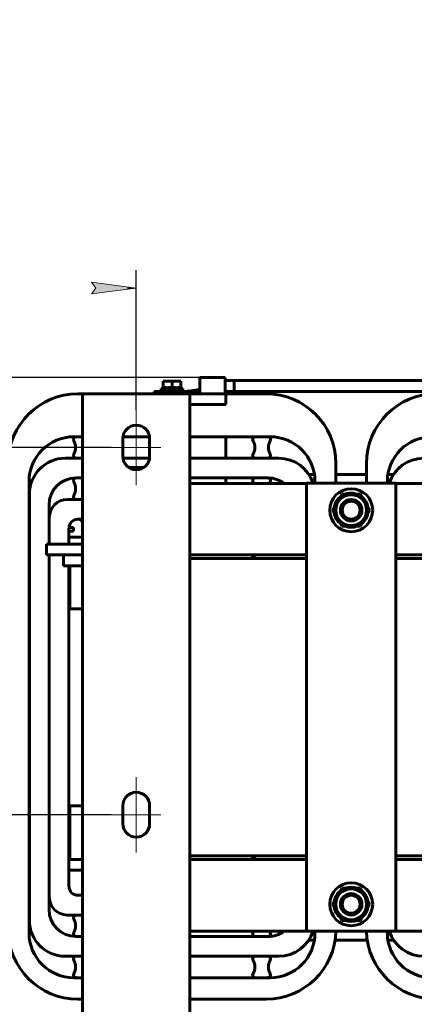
# Model space of a CAD drawing. Header units: millimetres. Extents: x 0 to 297, y 0 to 420.
# Tile 13 of 19: x 99 to 143, y 310 to 420. Entities that reach past the tile are written whole.
import ezdxf

# ---------------------------------------------------------------- set-up
doc = ezdxf.new("R2010")
doc.units = ezdxf.units.MM
for name, pattern in [('K5LT_AXLED', [19.5, 15, -1.5, 1.5, -1.5]), ('K5LT_BASIC', [0]), ('K5LT_THIN', [0])]:
    doc.linetypes.add(name, pattern=pattern)
doc.layers.add('Системный слой', color=7, linetype='Continuous')
doc.styles.add('KDIMTEXTSTYLE', font='GOST_AU.SHX', dxfattribs={"width": 0.96, "oblique": 15, "height": 5})
doc.dimstyles.new('KDIMSTYLE (0.20)', dxfattribs={"dimtxt": 5, "dimasz": 1, "dimexe": 2, "dimexo": 0, "dimgap": 1, "dimtad": 1, "dimlfac": 5, "dimtxsty": 'KDIMTEXTSTYLE', "dimsah": 1, "dimcen": 0, "dimdle": 1, "dimadec": 0, "dimazin": 0, "dimtfac": 0.667, "dimtmove": 0, "dimatfit": 3, "dimfxl": 1, "dimtvp": 1, "dimtolj": 1, "dimtzin": 0, "dimarcsym": 0})

# ---------------------------------------------------------------- blocks, each defined once
blk = doc.blocks.new('U156')
at = {"layer": 'Системный слой', "color": 150, "linetype": 'K5LT_BASIC', "lineweight": 60, "true_color": 0x0080ff}
for p, q in [((122.01, 371.03), (122.01, 373.43)), ((122.01, 368.23), (122.01, 368.83))]:
    blk.add_line(p, q, dxfattribs=at)
blk = doc.blocks.new('U168')
at = {"layer": 'Системный слой', "color": 150, "linetype": 'K5LT_BASIC', "lineweight": 60, "true_color": 0x0080ff}
for start, end in [(130.46, 169.54), (70.46, 109.54), (10.46, 49.54), (190.46, 229.54), (310.46, 349.54), (250.46, 289.54)]:
    blk.add_arc((136.01, 321.23), 1.91, start, end, dxfattribs=at)
blk = doc.blocks.new('U172')
at = {"layer": 'Системный слой', "color": 150, "linetype": 'K5LT_BASIC', "lineweight": 60, "true_color": 0x0080ff}
for p, q in [((118.01, 359.83), (131.01, 359.83)), ((141.01, 359.83), (171.01, 359.83)), ((181.01, 359.83), (194.01, 359.83))]:
    blk.add_line(p, q, dxfattribs=at)
blk = doc.blocks.new('U173')
at = {"layer": 'Системный слой', "color": 150, "linetype": 'K5LT_BASIC', "lineweight": 60, "true_color": 0x0080ff}
for p, q in [((118.01, 326.63), (131.01, 326.63)), ((141.01, 326.63), (171.01, 326.63)), ((181.01, 326.63), (194.01, 326.63))]:
    blk.add_line(p, q, dxfattribs=at)
blk = doc.blocks.new('U174')
at = {"layer": 'Системный слой', "color": 150, "linetype": 'K5LT_BASIC', "lineweight": 60, "true_color": 0x0080ff}
for p, q in [((131.01, 326.63), (118.01, 326.63)), ((171.01, 326.63), (141.01, 326.63)), ((194.01, 326.63), (181.01, 326.63))]:
    blk.add_line(p, q, dxfattribs=at)
blk = doc.blocks.new('U175')
at = {"layer": 'Системный слой', "color": 150, "linetype": 'K5LT_BASIC', "lineweight": 60, "true_color": 0x0080ff}
for p, q in [((131.01, 359.83), (118.01, 359.83)), ((171.01, 359.83), (141.01, 359.83)), ((194.01, 359.83), (181.01, 359.83))]:
    blk.add_line(p, q, dxfattribs=at)
blk = doc.blocks.new('U176')
at = {"layer": 'Системный слой', "color": 150, "linetype": 'K5LT_BASIC', "lineweight": 60, "true_color": 0x0080ff}
for p, q in [((125.21, 326.23), (131.01, 326.23)), ((141.01, 326.23), (146.81, 326.23))]:
    blk.add_line(p, q, dxfattribs=at)
blk = doc.blocks.new('U177')
at = {"layer": 'Системный слой', "color": 150, "linetype": 'K5LT_BASIC', "lineweight": 60, "true_color": 0x0080ff}
for p, q in [((125.21, 326.63), (131.01, 326.63)), ((141.01, 326.63), (146.81, 326.63))]:
    blk.add_line(p, q, dxfattribs=at)
blk = doc.blocks.new('U182')
at = {"layer": 'Системный слой', "color": 150, "linetype": 'K5LT_BASIC', "lineweight": 60, "true_color": 0x0080ff}
for p, q in [((122.95, 379.7), (122.95, 379.1)), ((122.95, 379.1), (122.95, 378.5))]:
    blk.add_line(p, q, dxfattribs=at)
blk = doc.blocks.new('U185')
at = {"layer": 'Системный слой', "color": 150, "linetype": 'K5LT_BASIC', "lineweight": 60, "true_color": 0x0080ff}
for start, end in [(130.46, 169.54), (90, 109.54), (70.46, 79.1982), (10.46, 49.54), (190.46, 229.54), (310.46, 349.54), (250.46, 289.54)]:
    blk.add_arc((136.01, 365.23), 1.91, start, end, dxfattribs=at)
blk = doc.blocks.new('U186')
at = {"layer": 'Системный слой', "color": 150, "linetype": 'K5LT_BASIC', "lineweight": 60, "true_color": 0x0080ff}
for p, q in [((140.05, 368.23), (140.05, 368.43)), ((140.05, 318.03), (140.05, 318.23))]:
    blk.add_line(p, q, dxfattribs=at)
blk = doc.blocks.new('U189')
at = {"layer": 'Системный слой', "color": 150, "linetype": 'K5LT_BASIC', "lineweight": 60, "true_color": 0x0080ff}
for p, q in [((125.21, 360.23), (125.01, 360.23)), ((147.01, 360.23), (146.81, 360.23)), ((165.21, 360.23), (165.01, 360.23)), ((187.01, 360.23), (186.81, 360.23))]:
    blk.add_line(p, q, dxfattribs=at)
blk = doc.blocks.new('U190')
at = {"layer": 'Системный слой', "color": 150, "linetype": 'K5LT_BASIC', "lineweight": 60, "true_color": 0x0080ff}
for p, q in [((118.01, 368.23), (131.01, 368.23)), ((141.01, 368.23), (171.01, 368.23)), ((181.01, 368.23), (194.01, 368.23))]:
    blk.add_line(p, q, dxfattribs=at)
blk = doc.blocks.new('U191')
at = {"layer": 'Системный слой', "color": 150, "linetype": 'K5LT_BASIC', "lineweight": 60, "true_color": 0x0080ff}
for p, q in [((131.01, 318.23), (118.01, 318.23)), ((171.01, 318.23), (141.01, 318.23)), ((194.01, 318.23), (181.01, 318.23))]:
    blk.add_line(p, q, dxfattribs=at)
blk = doc.blocks.new('U192')
at = {"layer": 'Системный слой', "color": 150, "linetype": 'K5LT_BASIC', "lineweight": 60, "true_color": 0x0080ff}
for p, q in [((125.01, 326.23), (125.21, 326.23)), ((146.81, 326.23), (147.01, 326.23)), ((165.01, 326.23), (165.21, 326.23)), ((186.81, 326.23), (187.01, 326.23))]:
    blk.add_line(p, q, dxfattribs=at)
blk = doc.blocks.new('U193')
at = {"layer": 'Системный слой', "color": 150, "linetype": 'K5LT_BASIC', "lineweight": 60, "true_color": 0x0080ff}
for p, q in [((104.51, 361.43), (104.51, 363.23)), ((104.51, 323.23), (104.51, 359.03))]:
    blk.add_line(p, q, dxfattribs=at)
blk = doc.blocks.new('U194')
at = {"layer": 'Системный слой', "color": 150, "linetype": 'K5LT_BASIC', "lineweight": 60, "true_color": 0x0080ff}
for p, q in [((102.31, 361.43), (102.31, 364.43)), ((102.31, 322.03), (102.31, 360.23))]:
    blk.add_line(p, q, dxfattribs=at)
blk = doc.blocks.new('U195')
at = {"layer": 'Системный слой', "color": 150, "linetype": 'K5LT_BASIC', "lineweight": 60, "true_color": 0x0080ff}
for p, q in [((105.05, 373.43), (106.01, 373.43)), ((110.53, 373.43), (113.5, 373.43)), ((118.01, 373.43), (126.97, 373.43))]:
    blk.add_line(p, q, dxfattribs=at)
blk = doc.blocks.new('U196')
at = {"layer": 'Системный слой', "color": 150, "linetype": 'K5LT_BASIC', "lineweight": 60, "true_color": 0x0080ff}
for p, q in [((105.51, 378.23), (106.01, 378.23)), ((122.01, 378.23), (126.51, 378.23))]:
    blk.add_line(p, q, dxfattribs=at)
blk = doc.blocks.new('U197')
at = {"layer": 'Системный слой', "color": 150, "linetype": 'K5LT_BASIC', "lineweight": 60, "true_color": 0x0080ff}
for p, q in [((106.01, 313.03), (105.05, 313.03)), ((126.97, 313.03), (118.01, 313.03))]:
    blk.add_line(p, q, dxfattribs=at)
blk = doc.blocks.new('U198')
at = {"layer": 'Системный слой', "color": 150, "linetype": 'K5LT_BASIC', "lineweight": 60, "true_color": 0x0080ff}
for p, q in [((131.97, 368.43), (131.97, 368.23)), ((131.97, 318.23), (131.97, 318.03))]:
    blk.add_line(p, q, dxfattribs=at)
blk = doc.blocks.new('U199')
at = {"layer": 'Системный слой', "color": 150, "linetype": 'K5LT_BASIC', "lineweight": 60, "true_color": 0x0080ff}
for p, q in [((106.01, 310.63), (105.51, 310.63)), ((126.51, 310.63), (118.01, 310.63))]:
    blk.add_line(p, q, dxfattribs=at)
blk = doc.blocks.new('U200')
at = {"layer": 'Системный слой', "color": 150, "linetype": 'K5LT_BASIC', "lineweight": 60, "true_color": 0x0080ff}
for p, q in [((102.28, 361.43), (102.28, 365.83)), ((102.28, 320.63), (102.28, 360.23))]:
    blk.add_line(p, q, dxfattribs=at)
blk = doc.blocks.new('U201')
at = {"layer": 'Системный слой', "color": 150, "linetype": 'K5LT_BASIC', "lineweight": 60, "true_color": 0x0080ff}
for p, q in [((105.28, 368.83), (106.01, 368.83)), ((118.01, 368.83), (126.74, 368.83))]:
    blk.add_line(p, q, dxfattribs=at)
blk = doc.blocks.new('U202')
at = {"layer": 'Системный слой', "color": 150, "linetype": 'K5LT_BASIC', "lineweight": 60, "true_color": 0x0080ff}
for p, q in [((106.01, 317.63), (105.28, 317.63)), ((126.74, 317.63), (118.01, 317.63))]:
    blk.add_line(p, q, dxfattribs=at)
blk = doc.blocks.new('U203')
at = {"layer": 'Системный слой', "color": 150, "linetype": 'K5LT_BASIC', "lineweight": 60, "true_color": 0x0080ff}
for p, q in [((106.01, 315.43), (104.08, 315.43)), ((127.94, 315.43), (118.01, 315.43))]:
    blk.add_line(p, q, dxfattribs=at)
blk = doc.blocks.new('U204')
at = {"layer": 'Системный слой', "color": 150, "linetype": 'K5LT_BASIC', "lineweight": 60, "true_color": 0x0080ff}
for p, q in [((104.08, 371.03), (106.01, 371.03)), ((110.53, 371.03), (113.5, 371.03)), ((118.01, 371.03), (127.94, 371.03))]:
    blk.add_line(p, q, dxfattribs=at)
blk = doc.blocks.new('U222')
at = {"layer": 'Системный слой', "color": 150, "linetype": 'K5LT_BASIC', "lineweight": 60, "true_color": 0x0080ff}
for p, q in [((102.31, 362.23), (102.28, 362.23)), ((104.91, 362.23), (104.51, 362.23))]:
    blk.add_line(p, q, dxfattribs=at)
blk = doc.blocks.new('U223')
at = {"layer": 'Системный слой', "color": 150, "linetype": 'K5LT_BASIC', "lineweight": 60, "true_color": 0x0080ff}
for p, q in [((125.21, 359.83), (131.01, 359.83)), ((141.01, 359.83), (146.81, 359.83))]:
    blk.add_line(p, q, dxfattribs=at)
blk = doc.blocks.new('U224')
at = {"layer": 'Системный слой', "color": 150, "linetype": 'K5LT_BASIC', "lineweight": 60, "true_color": 0x0080ff}
for p, q in [((125.21, 360.23), (131.01, 360.23)), ((141.01, 360.23), (146.81, 360.23))]:
    blk.add_line(p, q, dxfattribs=at)
blk = doc.blocks.new('U229')
at = {"layer": 'Системный слой', "color": 150, "linetype": 'K5LT_BASIC', "lineweight": 60, "true_color": 0x0080ff}
for p, q in [((102.28, 326.23), (102.31, 326.23)), ((104.51, 326.23), (104.61, 326.23)), ((207.41, 326.23), (207.51, 326.23)), ((209.71, 326.23), (209.74, 326.23))]:
    blk.add_line(p, q, dxfattribs=at)
blk = doc.blocks.new('U230')
at = {"layer": 'Системный слой', "color": 150, "linetype": 'K5LT_BASIC', "lineweight": 60, "true_color": 0x0080ff}
for p, q in [((102.28, 325.03), (102.31, 325.03)), ((104.51, 325.03), (106.01, 325.03)), ((206.01, 325.03), (207.51, 325.03)), ((209.71, 325.03), (209.74, 325.03))]:
    blk.add_line(p, q, dxfattribs=at)
blk = doc.blocks.new('U231')
at = {"layer": 'Системный слой', "color": 150, "linetype": 'K5LT_BASIC', "lineweight": 60, "true_color": 0x0080ff}
for p, q in [((122.95, 378.5), (154.81, 378.5)), ((157.21, 378.5), (157.62, 378.5)), ((221.7, 378.5), (221.78, 378.5)), ((221.78, 378.5), (221.78, 378.5)), ((221.78, 378.5), (221.79, 378.49)), ((221.79, 378.49), (221.8, 378.49)), ((221.8, 378.49), (221.82, 378.49)), ((221.82, 378.49), (221.86, 378.49)), ((221.86, 378.49), (221.93, 378.48)), ((221.93, 378.48), (221.94, 378.48)), ((221.94, 378.48), (221.94, 378.48)), ((221.94, 378.48), (221.96, 378.48)), ((221.96, 378.48), (221.98, 378.47)), ((221.98, 378.47), (222.03, 378.46)), ((222.03, 378.46), (222.1, 378.45)), ((222.1, 378.45), (222.11, 378.45)), ((222.11, 378.45), (222.12, 378.44)), ((222.12, 378.44), (222.14, 378.44)), ((222.14, 378.44), (222.18, 378.43)), ((222.18, 378.43), (222.26, 378.4)), ((222.26, 378.4), (222.29, 378.38)), ((222.29, 378.38), (222.3, 378.38)), ((222.3, 378.38), (222.31, 378.38)), ((222.31, 378.38), (222.33, 378.37)), ((222.33, 378.37), (222.36, 378.36)), ((222.36, 378.36), (222.37, 378.35)), ((222.37, 378.35), (222.38, 378.35)), ((222.38, 378.35), (222.4, 378.34)), ((222.4, 378.34), (222.43, 378.32)), ((222.43, 378.32), (222.51, 378.29)), ((222.51, 378.29), (222.54, 378.27)), ((222.54, 378.27), (222.55, 378.27)), ((222.55, 378.27), (222.56, 378.26)), ((222.56, 378.26), (222.58, 378.25)), ((222.58, 378.25), (222.62, 378.22)), ((222.62, 378.22), (222.7, 378.17)), ((222.7, 378.17), (222.73, 378.15)), ((222.73, 378.15), (222.73, 378.15)), ((222.73, 378.15), (222.74, 378.14)), ((222.74, 378.14), (222.76, 378.12)), ((222.76, 378.12), (222.8, 378.09)), ((222.8, 378.09), (222.88, 378.03)), ((222.88, 378.03), (222.91, 378)), ((222.91, 378), (222.91, 377.99)), ((222.91, 377.99), (222.92, 377.99)), ((222.92, 377.99), (222.94, 377.97)), ((222.94, 377.97), (222.97, 377.93)), ((222.97, 377.93), (223.04, 377.86)), ((223.04, 377.86), (223.06, 377.83)), ((223.06, 377.83), (223.07, 377.82)), ((223.07, 377.82), (223.08, 377.81)), ((223.08, 377.81), (223.09, 377.79)), ((223.09, 377.79), (223.12, 377.75)), ((223.12, 377.75), (223.18, 377.67)), ((223.18, 377.67), (223.2, 377.64)), ((223.2, 377.64), (223.2, 377.63)), ((223.2, 377.63), (223.21, 377.62)), ((223.21, 377.62), (223.22, 377.6)), ((223.22, 377.6), (223.25, 377.55)), ((223.25, 377.55), (223.29, 377.47)), ((223.29, 377.47), (223.31, 377.43)), ((223.31, 377.43), (223.31, 377.42)), ((223.31, 377.42), (223.32, 377.41)), ((223.32, 377.41), (223.33, 377.39)), ((223.33, 377.39), (223.35, 377.34)), ((223.35, 377.34), (223.38, 377.25)), ((223.38, 377.25), (223.39, 377.22)), ((223.39, 377.22), (223.39, 377.21)), ((223.39, 377.21), (223.39, 377.2)), ((223.39, 377.2), (223.4, 377.18)), ((223.4, 377.18), (223.41, 377.13)), ((223.41, 377.13), (223.43, 377.04)), ((223.43, 377.04), (223.44, 377.03)), ((223.44, 377.03), (223.44, 377.02)), ((223.44, 377.02), (223.44, 377)), ((223.44, 377), (223.45, 376.95)), ((223.45, 376.95), (223.46, 376.86)), ((223.46, 376.86), (223.46, 376.85)), ((223.46, 376.85), (223.46, 376.85)), ((223.46, 376.85), (223.46, 376.83)), ((223.46, 376.83), (223.46, 376.8)), ((223.46, 376.8), (223.46, 376.74)), ((223.46, 376.74), (223.46, 376.7)), ((223.46, 376.7), (223.46, 376.69)), ((223.46, 376.69), (223.46, 376.68)), ((223.46, 376.68), (223.46, 376.66)), ((223.46, 376.66), (223.46, 376.61)), ((223.46, 376.61), (223.46, 376.57)), ((223.46, 376.57), (223.46, 376.56)), ((223.46, 376.56), (223.46, 376.56)), ((223.46, 376.56), (223.46, 376.55)), ((223.46, 376.55), (223.46, 376.53)), ((223.46, 376.53), (223.46, 376.48)), ((223.46, 376.48), (223.46, 376.42)), ((223.46, 376.42), (223.46, 376.41)), ((223.46, 376.41), (223.46, 376.4)), ((223.46, 376.4), (223.46, 376.38)), ((223.46, 376.38), (223.46, 376.33)), ((223.46, 376.33), (223.46, 376.3)), ((223.46, 376.3), (223.46, 376.29)), ((223.46, 376.29), (223.46, 376.28)), ((223.46, 376.28), (223.46, 376.26)), ((223.46, 376.26), (223.46, 376.23)), ((223.46, 376.23), (223.46, 376.21)), ((223.46, 376.21), (223.46, 376.2)), ((223.46, 376.2), (223.46, 376.2)), ((223.46, 376.2), (223.46, 376.19)), ((223.46, 376.19), (223.46, 376.18)), ((223.46, 376.18), (223.46, 376.17)), ((223.46, 376.17), (223.46, 376.15)), ((223.46, 376.15), (223.46, 376.14)), ((223.46, 376.14), (223.46, 376.13)), ((223.46, 376.13), (223.46, 376.12)), ((223.46, 376.12), (223.46, 376.1)), ((223.46, 376.1), (223.46, 376.09)), ((223.46, 376.09), (223.46, 376.08)), ((223.46, 376.08), (223.46, 376.07)), ((223.46, 376.07), (223.46, 376.06)), ((223.46, 376.06), (223.46, 376.05)), ((223.46, 376.05), (223.46, 376.04)), ((223.46, 376.04), (223.46, 376.03)), ((223.46, 376.03), (223.46, 376.02)), ((223.46, 376.02), (223.46, 376.02)), ((223.46, 376.02), (223.46, 376)), ((223.46, 376), (223.46, 375.99)), ((223.46, 375.99), (223.46, 375.98)), ((223.46, 375.98), (223.46, 375.97)), ((223.46, 375.97), (223.46, 375.96)), ((223.46, 375.96), (223.46, 375.92)), ((223.46, 375.92), (223.46, 375.91)), ((223.46, 375.91), (223.46, 375.9)), ((223.46, 375.9), (223.46, 375.89)), ((223.46, 375.89), (223.46, 375.87)), ((223.46, 375.87), (223.46, 375.86)), ((223.46, 375.86), (223.46, 375.86)), ((223.46, 375.86), (223.46, 375.85)), ((223.46, 375.85), (223.46, 375.83)), ((223.46, 375.83), (223.46, 375.79)), ((223.46, 375.79), (223.46, 375.77)), ((223.46, 375.77), (223.46, 375.76)), ((223.46, 375.76), (223.46, 375.75)), ((223.46, 375.75), (223.46, 375.74)), ((223.46, 375.74), (223.46, 375.73)), ((223.46, 375.73), (223.46, 375.73)), ((223.46, 375.73), (223.46, 375.72)), ((223.46, 375.72), (223.46, 375.71)), ((223.46, 375.71), (223.46, 375.7)), ((223.46, 375.7), (223.46, 375.68)), ((223.46, 375.68), (223.46, 375.64)), ((223.46, 375.64), (223.46, 375.59)), ((223.46, 375.59), (223.46, 375.57)), ((223.46, 375.57), (223.46, 375.51)), ((223.46, 375.51), (223.46, 375.46)), ((223.46, 375.46), (223.46, 375.44)), ((223.46, 375.44), (223.46, 375.44)), ((223.46, 375.44), (223.46, 375.43)), ((223.46, 375.43), (223.46, 375.42)), ((223.46, 375.42), (223.46, 375.41)), ((223.46, 375.41), (223.46, 375.4)), ((223.46, 375.4), (223.46, 375.39)), ((223.46, 375.39), (223.46, 375.39)), ((223.46, 375.39), (223.46, 375.38)), ((223.46, 375.38), (223.46, 375.36)), ((223.46, 375.36), (223.46, 375.35)), ((223.46, 375.35), (223.46, 375.34)), ((223.46, 375.34), (223.46, 375.33)), ((223.46, 375.33), (223.46, 375.31)), ((223.46, 375.31), (223.46, 375.27)), ((223.46, 375.27), (223.46, 375.25)), ((223.46, 375.25), (223.46, 375.24)), ((223.46, 375.24), (223.46, 375.23)), ((223.46, 375.23), (223.46, 375.21)), ((223.46, 375.21), (223.46, 375.17)), ((223.46, 375.17), (223.46, 375.13)), ((223.46, 375.13), (223.46, 375.11)), ((223.46, 375.11), (223.46, 375.08)), ((223.46, 375.08), (223.46, 374.99)), ((223.46, 374.99), (223.46, 374.82)), ((223.46, 374.82), (223.46, 374.48)), ((223.46, 374.48), (223.46, 373.8)), ((223.46, 373.8), (223.46, 372.45)), ((223.46, 372.45), (223.46, 369.74)), ((223.46, 369.74), (223.46, 364.32)), ((223.46, 364.32), (223.46, 353.48)), ((223.46, 353.48), (223.46, 331.81)), ((223.46, 331.81), (223.46, 306.49)), ((223.46, 306.49), (223.46, 303.63))]:
    blk.add_line(p, q, dxfattribs=at)
blk = doc.blocks.new('U232')
at = {"layer": 'Системный слой', "color": 150, "linetype": 'K5LT_BASIC', "lineweight": 60, "true_color": 0x0080ff}
for p, q in [((122.95, 379.7), (159.12, 379.7)), ((224.06, 378.5), (224.13, 378.41)), ((224.13, 378.41), (224.19, 378.32)), ((224.19, 378.32), (224.19, 378.31)), ((224.19, 378.31), (224.2, 378.3)), ((224.2, 378.3), (224.22, 378.27)), ((224.22, 378.27), (224.25, 378.22)), ((224.25, 378.22), (224.31, 378.12)), ((224.31, 378.12), (224.38, 377.97)), ((224.38, 377.97), (224.38, 377.96)), ((224.38, 377.96), (224.39, 377.95)), ((224.39, 377.95), (224.4, 377.92)), ((224.4, 377.92), (224.43, 377.86)), ((224.43, 377.86), (224.48, 377.74)), ((224.48, 377.74), (224.51, 377.65)), ((224.51, 377.65), (224.51, 377.64)), ((224.51, 377.64), (224.51, 377.63)), ((224.51, 377.63), (224.52, 377.6)), ((224.52, 377.6), (224.54, 377.54)), ((224.54, 377.54), (224.57, 377.42)), ((224.57, 377.42), (224.6, 377.3)), ((224.6, 377.3), (224.6, 377.29)), ((224.6, 377.29), (224.6, 377.27)), ((224.6, 377.27), (224.61, 377.24)), ((224.61, 377.24), (224.62, 377.17)), ((224.62, 377.17), (224.64, 377.04)), ((224.64, 377.04), (224.66, 376.88)), ((224.66, 376.88), (224.66, 376.87)), ((224.66, 376.87), (224.66, 376.86)), ((224.66, 376.86), (224.66, 376.82)), ((224.66, 376.82), (224.66, 376.76)), ((224.66, 376.76), (224.66, 376.68)), ((224.66, 376.68), (224.66, 376.67)), ((224.66, 376.67), (224.66, 376.66)), ((224.66, 376.66), (224.66, 376.63)), ((224.66, 376.63), (224.66, 376.58)), ((224.66, 376.58), (224.66, 376.48)), ((224.66, 376.48), (224.66, 376.48)), ((224.66, 376.48), (224.66, 376.47)), ((224.66, 376.47), (224.66, 376.45)), ((224.66, 376.45), (224.66, 376.42)), ((224.66, 376.42), (224.66, 376.38)), ((224.66, 376.38), (224.66, 376.38)), ((224.66, 376.38), (224.66, 376.37)), ((224.66, 376.37), (224.66, 376.35)), ((224.66, 376.35), (224.66, 376.32)), ((224.66, 376.32), (224.66, 376.31)), ((224.66, 376.31), (224.66, 376.3)), ((224.66, 376.3), (224.66, 376.29)), ((224.66, 376.29), (224.66, 376.29)), ((224.66, 376.29), (224.66, 376.28)), ((224.66, 376.28), (224.66, 376.27)), ((224.66, 376.27), (224.66, 376.26)), ((224.66, 376.26), (224.66, 376.25)), ((224.66, 376.25), (224.66, 376.24)), ((224.66, 376.24), (224.66, 376.23)), ((224.66, 376.23), (224.66, 376.23)), ((224.66, 376.23), (224.66, 376.22)), ((224.66, 376.22), (224.66, 376.21)), ((224.66, 376.21), (224.66, 376.2)), ((224.66, 376.2), (224.66, 376.18)), ((224.66, 376.18), (224.66, 376.17)), ((224.66, 376.17), (224.66, 376.16)), ((224.66, 376.16), (224.66, 376.14)), ((224.66, 376.14), (224.66, 376.1)), ((224.66, 376.1), (224.66, 376.08)), ((224.66, 376.08), (224.66, 376.07)), ((224.66, 376.07), (224.66, 376.06)), ((224.66, 376.06), (224.66, 376.05)), ((224.66, 376.05), (224.66, 376.05)), ((224.66, 376.05), (224.66, 376.03)), ((224.66, 376.03), (224.66, 376.03)), ((224.66, 376.03), (224.66, 376.02)), ((224.66, 376.02), (224.66, 376)), ((224.66, 376), (224.66, 375.99)), ((224.66, 375.99), (224.66, 375.98)), ((224.66, 375.98), (224.66, 375.97)), ((224.66, 375.97), (224.66, 375.95)), ((224.66, 375.95), (224.66, 375.91)), ((224.66, 375.91), (224.66, 375.9)), ((224.66, 375.9), (224.66, 375.89)), ((224.66, 375.89), (224.66, 375.88)), ((224.66, 375.88), (224.66, 375.85)), ((224.66, 375.85), (224.66, 375.84)), ((224.66, 375.84), (224.66, 375.84)), ((224.66, 375.84), (224.66, 375.83)), ((224.66, 375.83), (224.66, 375.8)), ((224.66, 375.8), (224.66, 375.76)), ((224.66, 375.76), (224.66, 375.75)), ((224.66, 375.75), (224.66, 375.74)), ((224.66, 375.74), (224.66, 375.73)), ((224.66, 375.73), (224.66, 375.72)), ((224.66, 375.72), (224.66, 375.71)), ((224.66, 375.71), (224.66, 375.7)), ((224.66, 375.7), (224.66, 375.69)), ((224.66, 375.69), (224.66, 375.68)), ((224.66, 375.68), (224.66, 375.66)), ((224.66, 375.66), (224.66, 375.62)), ((224.66, 375.62), (224.66, 375.54)), ((224.66, 375.54), (224.66, 375.53)), ((224.66, 375.53), (224.66, 375.52)), ((224.66, 375.52), (224.66, 375.5)), ((224.66, 375.5), (224.66, 375.45)), ((224.66, 375.45), (224.66, 375.44)), ((224.66, 375.44), (224.66, 375.43)), ((224.66, 375.43), (224.66, 375.42)), ((224.66, 375.42), (224.66, 375.41)), ((224.66, 375.41), (224.66, 375.4)), ((224.66, 375.4), (224.66, 375.39)), ((224.66, 375.39), (224.66, 375.38)), ((224.66, 375.38), (224.66, 375.37)), ((224.66, 375.37), (224.66, 375.35)), ((224.66, 375.35), (224.66, 375.34)), ((224.66, 375.34), (224.66, 375.33)), ((224.66, 375.33), (224.66, 375.32)), ((224.66, 375.32), (224.66, 375.3)), ((224.66, 375.3), (224.66, 375.27)), ((224.66, 375.27), (224.66, 375.2)), ((224.66, 375.2), (224.66, 375.15)), ((224.66, 375.15), (224.66, 375.09)), ((224.66, 375.09), (224.66, 375.04)), ((224.66, 375.04), (224.66, 375.03)), ((224.66, 375.03), (224.66, 375.01)), ((224.66, 375.01), (224.66, 374.98)), ((224.66, 374.98), (224.66, 374.92)), ((224.66, 374.92), (224.66, 374.8)), ((224.66, 374.8), (224.66, 374.55)), ((224.66, 374.55), (224.66, 374.46)), ((224.66, 374.46), (224.66, 374.28)), ((224.66, 374.28), (224.66, 373.92)), ((224.66, 373.92), (224.66, 373.2)), ((224.66, 373.2), (224.66, 371.77)), ((224.66, 371.77), (224.66, 368.89)), ((224.66, 368.89), (224.66, 363.13)), ((224.66, 363.13), (224.66, 351.62)), ((224.66, 351.62), (224.66, 328.6)), ((224.66, 328.6), (224.66, 299.68)), ((224.66, 299.68), (224.66, 295.84)), ((224.66, 295.84), (224.66, 295.83)), ((224.66, 295.83), (224.66, 295.82)), ((224.66, 295.82), (224.66, 295.81)), ((224.66, 295.81), (224.66, 295.8)), ((224.66, 295.8), (224.66, 295.79)), ((224.66, 295.79), (224.66, 295.77)), ((224.66, 295.77), (224.66, 295.75)), ((224.66, 295.75), (224.66, 295.74)), ((224.66, 295.74), (224.66, 295.73)), ((224.66, 295.73), (224.66, 295.71)), ((224.66, 295.71), (224.66, 295.66)), ((224.66, 295.66), (224.66, 295.63)), ((224.66, 295.63), (224.66, 295.62)), ((224.66, 295.62), (224.66, 295.61)), ((224.66, 295.61), (224.66, 295.58)), ((224.66, 295.58), (224.66, 295.53)), ((224.66, 295.53), (224.66, 295.43)), ((224.66, 295.43), (224.66, 295.4)), ((224.66, 295.4), (224.66, 295.39)), ((224.66, 295.39), (224.66, 295.38)), ((224.66, 295.38), (224.66, 295.35)), ((224.66, 295.35), (224.66, 295.29)), ((224.66, 295.29), (224.66, 295.18)), ((224.66, 295.18), (224.66, 295.1)), ((224.66, 295.1), (224.66, 295.09)), ((224.66, 295.09), (224.66, 295.07)), ((224.66, 295.07), (224.66, 295.04)), ((224.66, 295.04), (224.66, 294.99)), ((224.66, 294.99), (224.66, 294.88)), ((224.66, 294.88), (224.66, 294.81)), ((224.66, 294.81), (224.66, 294.8)), ((224.66, 294.8), (224.66, 294.79)), ((224.66, 294.79), (224.66, 294.76)), ((224.66, 294.76), (224.66, 294.71)), ((224.66, 294.71), (224.66, 294.6)), ((224.66, 294.6), (224.66, 294.54)), ((224.66, 294.54), (224.66, 294.53)), ((224.66, 294.53), (224.66, 294.52)), ((224.66, 294.52), (224.66, 294.49)), ((224.66, 294.49), (224.66, 294.44)), ((224.66, 294.44), (224.66, 294.35)), ((224.66, 294.35), (224.66, 294.29)), ((224.66, 294.29), (224.66, 294.28)), ((224.66, 294.28), (224.66, 294.27)), ((224.66, 294.27), (224.66, 294.25)), ((224.66, 294.25), (224.66, 294.2)), ((224.66, 294.2), (224.66, 294.12)), ((224.66, 294.12), (224.66, 294.07)), ((224.66, 294.07), (224.66, 294.06)), ((224.66, 294.06), (224.66, 294.05)), ((224.66, 294.05), (224.66, 294.03)), ((224.66, 294.03), (224.66, 293.99)), ((224.66, 293.99), (224.66, 293.92)), ((224.66, 293.92), (224.66, 293.88)), ((224.66, 293.88), (224.66, 293.87)), ((224.66, 293.87), (224.66, 293.86)), ((224.66, 293.86), (224.66, 293.85)), ((224.66, 293.85), (224.66, 293.82)), ((224.66, 293.82), (224.66, 293.76)), ((224.66, 293.76), (224.66, 293.72)), ((224.66, 293.72), (224.66, 293.71)), ((224.66, 293.71), (224.66, 293.71)), ((224.66, 293.71), (224.66, 293.7)), ((224.66, 293.7), (224.66, 293.67)), ((224.66, 293.67), (224.66, 293.62)), ((224.66, 293.62), (224.66, 293.6)), ((224.66, 293.6), (224.66, 293.59)), ((224.66, 293.59), (224.66, 293.59)), ((224.66, 293.59), (224.66, 293.58)), ((224.66, 293.58), (224.66, 293.56)), ((224.66, 293.56), (224.66, 293.53)), ((224.66, 293.53), (224.66, 293.52)), ((224.66, 293.52), (224.66, 293.51)), ((224.66, 293.51), (224.66, 293.51)), ((224.66, 293.51), (224.66, 293.5)), ((224.66, 293.5), (224.66, 293.49)), ((224.66, 293.49), (224.66, 293.48)), ((224.66, 293.48), (224.66, 293.47)), ((224.66, 293.47), (224.66, 293.47)), ((224.66, 293.47), (224.66, 293.47)), ((224.66, 293.47), (224.66, 293.47)), ((224.66, 293.47), (224.66, 293.47)), ((224.66, 293.47), (224.66, 293.47)), ((224.66, 293.47), (224.66, 293.47)), ((224.66, 293.47), (224.66, 293.47)), ((224.66, 293.47), (224.66, 293.47)), ((224.66, 293.47), (224.66, 293.47)), ((224.66, 293.47), (224.66, 293.47)), ((224.66, 293.47), (224.66, 293.47)), ((224.66, 293.47), (224.66, 293.47)), ((224.66, 293.47), (224.66, 293.46)), ((224.66, 293.46), (224.66, 293.46)), ((224.66, 293.46), (224.66, 293.46)), ((224.66, 293.46), (224.66, 293.46)), ((224.66, 293.46), (224.66, 293.46)), ((224.66, 293.46), (224.66, 293.46)), ((224.66, 293.46), (224.66, 293.46)), ((224.66, 293.46), (224.66, 293.46))]:
    blk.add_line(p, q, dxfattribs=at)
blk = doc.blocks.new('U235')
at = {"layer": 'Системный слой', "color": 150, "linetype": 'K5LT_BASIC', "lineweight": 60, "true_color": 0x0080ff}
for p, q in [((131.28, 369.23), (131.91, 369.23)), ((134.31, 369.23), (137.71, 369.23)), ((140.12, 369.23), (140.74, 369.23))]:
    blk.add_line(p, q, dxfattribs=at)
blk = doc.blocks.new('U236')
at = {"layer": 'Системный слой', "color": 150, "linetype": 'K5LT_BASIC', "lineweight": 60, "true_color": 0x0080ff}
for p, q in [((131.28, 317.23), (131.91, 317.23)), ((134.22, 317.23), (137.81, 317.23)), ((140.12, 317.23), (140.74, 317.23))]:
    blk.add_line(p, q, dxfattribs=at)
blk = doc.blocks.new('KDIMARROW_01')
at = {"layer": 'Системный слой'}
blk.add_hatch(color=0, dxfattribs=at).paths.add_polyline_path([(-5, -0.66), (0, 0), (-5, 0.66), (-4.5, 0)])
at = {"layer": 'Системный слой', "color": 0, "linetype": 'K5LT_THIN', "lineweight": 18}
for p, q in [((-4.5, 0), (-5, 0.66)), ((-5, 0.66), (0, 0)), ((0, 0), (-5, -0.66)), ((-5, -0.66), (-4.5, 0)), ((0, 0), (-1, 0))]:
    blk.add_line(p, q, dxfattribs=at)

msp = doc.modelspace()

# ---------------------------------------------------------------- linework, layer by layer
at = {"layer": 'Системный слой', "color": 150, "linetype": 'K5LT_BASIC', "lineweight": 60, "true_color": 0x0080ff}
for p, q in [((115.036, 379.6474), (115.036, 379.5924)), ((115.525, 379.6474), (115.036, 379.6474)), ((115.036, 378.9174), (115.036, 379.5924)), ((116.503, 379.6474), (115.525, 379.6474)), ((116.014, 378.9174), (116.014, 379.5924)), ((116.992, 379.6474), (116.503, 379.6474)), ((116.992, 379.5924), (116.992, 379.6474)), ((116.992, 378.9174), (116.992, 379.5924)), ((119.1163, 380.0313), (121.9517, 380.0313)), ((119.1163, 378.4975), (119.1163, 380.0313)), ((121.9517, 378.2306), (121.9517, 380.0313)), ((122.9517, 379.6979), (121.9517, 379.6979)), ((118.014, 378.2306), (106.014, 378.2306)), ((106.014, 271.2306), (106.014, 378.2306)), ((114.0125, 378.4974), (114.0125, 378.2306)), ((117.4601, 378.4974), (114.0125, 378.4974)), ((114.814, 378.4974), (114.814, 378.8174)), ((114.814, 378.8174), (117.214, 378.8174)), ((115.036, 378.9174), (115.036, 378.9074)), ((115.4036, 378.9174), (115.036, 378.9174)), ((115.126, 378.8174), (115.036, 378.9074)), ((116.014, 378.9174), (115.6464, 378.9174)), ((116.3816, 378.9174), (116.014, 378.9174)), ((116.992, 378.9174), (116.6244, 378.9174)), ((116.902, 378.8174), (116.992, 378.9074)), ((116.992, 378.9074), (116.992, 378.9174)), ((117.214, 378.4974), (117.214, 378.8174)), ((117.3776, 378.2306), (117.6152, 378.2306)), ((117.4601, 378.4974), (117.6152, 378.4974)), ((117.8805, 378.5353), (117.883, 378.5357)), ((119.1163, 378.7119), (117.883, 378.5357)), ((118.014, 378.2306), (122.014, 378.2306)), ((118.014, 271.2306), (118.014, 378.2306)), ((118.037, 378.3056), (118.0246, 378.3034)), ((119.1163, 378.4975), (118.037, 378.3056)), ((119.1163, 378.2306), (119.1163, 378.4975)), ((122.9517, 378.4979), (121.9517, 378.4979)), ((122.014, 378.2306), (122.014, 377.0306)), ((118.014, 377.0306), (122.014, 377.0306)), ((105.314, 373.4306), (106.014, 373.4306)), ((110.514, 373.2306), (110.514, 371.2306)), ((113.514, 371.2306), (113.514, 373.2306)), ((125.314, 373.4306), (126.714, 373.4306)), ((106.014, 371.0306), (105.314, 371.0306)), ((126.714, 371.0306), (125.314, 371.0306)), ((112.8746, 370.002), (111.1534, 370.002)), ((134.314, 370.4306), (134.314, 368.2306)), ((137.714, 368.2306), (137.714, 370.4306)), ((100.054, 318.0306), (100.054, 368.4306)), ((105.314, 368.8306), (106.014, 368.8306)), ((125.314, 368.8306), (126.714, 368.8306)), ((141.014, 368.2306), (131.014, 368.2306)), ((131.014, 368.2306), (131.014, 318.2306)), ((141.014, 318.2306), (141.014, 368.2306)), ((100.084, 319.4306), (100.084, 367.0306)), ((104.314, 366.4306), (106.014, 366.4306)), ((106.014, 366.4306), (105.314, 366.4306)), ((134.9748, 367.0306), (133.9355, 365.2306)), ((137.0532, 367.0306), (134.9748, 367.0306)), ((136.014, 367.1406), (136.014, 367.0306)), ((136.3719, 367.1067), (136.3719, 367.0306)), ((138.0924, 365.2306), (137.0532, 367.0306)), ((133.9355, 365.2306), (134.9748, 363.4306)), ((137.0532, 363.4306), (138.0924, 365.2306)), ((100.054, 364.1804), (100.084, 364.1805)), ((100.084, 363.9883), (100.054, 363.965)), ((102.314, 364.3406), (102.284, 364.3406)), ((105.514, 364.2306), (106.014, 364.2306)), ((105.9828, 363.9581), (105.6326, 364.2306)), ((105.8635, 364.1928), (105.7606, 364.2306)), ((105.9316, 364.1805), (106.014, 364.1802)), ((105.019, 362.9069), (104.514, 362.9069)), ((104.5159, 363.2931), (105.019, 363.2931)), ((105.019, 363.2931), (105.019, 362.9069)), ((134.9748, 363.4306), (137.0532, 363.4306)), ((100.084, 362.2306), (100.054, 362.2306)), ((106.014, 362.2306), (104.914, 362.2306)), ((102.014, 361.4306), (102.614, 361.4306)), ((102.014, 360.2306), (102.014, 361.4306)), ((102.614, 361.4306), (106.014, 361.4306)), ((100.084, 360.2306), (100.054, 360.2306)), ((102.614, 360.2306), (102.014, 360.2306)), ((102.614, 360.2306), (106.014, 360.2306)), ((103.914, 359.0306), (103.914, 360.2306)), ((118.014, 360.2306), (125.014, 360.2306)), ((118.014, 359.8306), (125.014, 359.8306)), ((125.014, 360.2306), (125.014, 359.8306)), ((125.214, 360.2306), (125.214, 359.8306)), ((106.014, 359.0306), (103.914, 359.0306)), ((104.614, 354.2306), (104.614, 359.0306)), ((106.014, 354.2306), (104.614, 354.2306)), ((104.614, 326.2306), (104.614, 332.2306)), ((104.614, 332.2306), (106.014, 332.2306)), ((110.514, 332.2306), (110.514, 330.2306)), ((113.514, 330.2306), (113.514, 332.2306)), ((118.014, 326.6306), (125.014, 326.6306)), ((125.014, 326.6306), (125.014, 326.2306)), ((125.214, 326.6306), (125.214, 326.2306)), ((100.054, 326.2306), (100.084, 326.2306)), ((106.014, 326.2306), (104.614, 326.2306)), ((118.014, 326.2306), (125.014, 326.2306)), ((100.084, 325.0306), (100.054, 325.0306)), ((106.014, 322.2306), (105.514, 322.2306)), ((134.9748, 323.0306), (133.9355, 321.2306)), ((137.0532, 323.0306), (134.9748, 323.0306)), ((138.0924, 321.2306), (137.0532, 323.0306)), ((133.9355, 321.2306), (134.9748, 319.4306)), ((137.0532, 319.4306), (138.0924, 321.2306)), ((106.014, 320.0306), (104.314, 320.0306)), ((105.314, 320.0306), (106.014, 320.0306)), ((134.9748, 319.4306), (137.0532, 319.4306)), ((131.014, 318.2306), (141.014, 318.2306)), ((106.014, 317.6306), (105.314, 317.6306)), ((126.714, 317.6306), (125.314, 317.6306)), ((105.314, 315.4306), (106.014, 315.4306)), ((125.314, 315.4306), (126.714, 315.4306)), ((106.014, 313.0306), (105.314, 313.0306)), ((126.714, 313.0306), (125.314, 313.0306))]:
    msp.add_line(p, q, dxfattribs=at)
at = {"layer": 'Системный слой', "color": 30, "linetype": 'K5LT_AXLED', "lineweight": 18, "true_color": 0xff8000}
for p, q in [((112.014, 376.4384), (112.014, 368.0213)), ((109.2248, 372.2306), (114.7457, 372.2306)), ((112.014, 335.4391), (112.014, 327.022)), ((109.2248, 331.2313), (114.7457, 331.2313))]:
    msp.add_line(p, q, dxfattribs=at)
at = {"layer": 'Системный слой', "color": 150, "linetype": 'K5LT_BASIC', "lineweight": 60, "true_color": 0x0080ff}
for centre, radius in [((136.014, 365.2306), 2.4), ((136.014, 365.2306), 1.725), ((136.014, 365.2306), 1.2), ((136.014, 365.2306), 1), ((136.014, 321.2306), 2.4), ((136.014, 321.2306), 1.725), ((136.014, 321.2306), 1.2), ((136.014, 321.2306), 1)]:
    msp.add_circle(centre, radius, dxfattribs=at)
for centre, radius, start, end in [((105.514, 370.4306), 7.8, 90, 180), ((126.514, 370.4306), 7.8, 0, 90), ((145.514, 370.4306), 7.8, 90, 180), ((112.014, 373.2306), 1.5, 0, 180), ((105.054, 368.4306), 5, 90, 180), ((105.314, 373.1306), 0.3, 90, 210), ((103.7551, 372.2306), 1.5, 330, 30), ((125.314, 373.1306), 0.3, 90, 210), ((123.7551, 372.2306), 1.5, 330, 30), ((126.714, 373.1306), 0.3, 330, 90), ((128.2728, 372.2306), 1.5, 150, 210), ((126.974, 368.4306), 5, 0, 90), ((145.054, 368.4306), 5, 90, 180), ((104.084, 367.0306), 4, 90, 180), ((105.314, 371.3306), 0.3, 150, 270), ((112.014, 371.2306), 1.5, 180, 0), ((125.314, 371.3306), 0.3, 150, 270), ((126.714, 371.3306), 0.3, 270, 30), ((127.944, 367.0306), 4, 17.457603, 90), ((144.084, 367.0306), 4, 90, 162.542397), ((105.284, 365.8306), 3, 90, 180), ((105.314, 368.5306), 0.3, 90, 210), ((103.7551, 367.6306), 1.5, 330, 30), ((125.314, 368.5306), 0.3, 90, 210), ((123.7551, 367.6306), 1.5, 23.578178, 30), ((126.714, 368.5306), 0.3, 330, 90), ((126.744, 365.8306), 3, 53.130102, 90), ((128.2728, 367.6306), 1.5, 150, 156.421822), ((104.314, 364.4306), 2, 90, 180), ((105.314, 366.7306), 0.3, 150, 270), ((136.014, 365.2306), 1.91, 79.198203, 90), ((105.514, 363.2306), 1, 90, 180), ((105.9324, 364.3805), 0.2, 249.84808, 269.753222), ((105.86, 363.8003), 0.2, 39.632192, 52.11885), ((112.014, 332.2306), 1.5, 0, 180), ((112.014, 330.2306), 1.5, 180, 0), ((105.514, 323.2306), 1, 180, 270), ((104.314, 322.0306), 2, 180, 270), ((105.284, 320.6306), 3, 180, 270), ((105.314, 319.7306), 0.3, 90, 210), ((104.084, 319.4306), 4, 180, 270), ((103.7551, 318.8306), 1.5, 330, 30), ((105.514, 318.4306), 7.8, 180, 270), ((105.054, 318.0306), 5, 180, 270), ((105.314, 317.9306), 0.3, 150, 270), ((125.314, 317.9306), 0.3, 150, 270), ((123.7551, 318.8306), 1.5, 330, 336.421822), ((126.514, 318.4306), 7.8, 270, 358.530716), ((126.714, 317.9306), 0.3, 270, 30), ((126.744, 320.6306), 3, 270, 306.869898), ((128.2728, 318.8306), 1.5, 203.578178, 210), ((126.974, 318.0306), 5, 270, 0), ((127.944, 319.4306), 4, 270, 342.542397), ((145.514, 318.4306), 7.8, 181.469284, 270), ((145.054, 318.0306), 5, 180, 270), ((144.084, 319.4306), 4, 197.457603, 270), ((105.314, 315.1306), 0.3, 90, 210), ((103.7551, 314.2306), 1.5, 330, 30), ((125.314, 315.1306), 0.3, 90, 210), ((123.7551, 314.2306), 1.5, 330, 30), ((126.714, 315.1306), 0.3, 330, 90), ((128.2728, 314.2306), 1.5, 150, 210), ((105.314, 313.3306), 0.3, 150, 270), ((125.314, 313.3306), 0.3, 150, 270), ((126.714, 313.3306), 0.3, 270, 30)]:
    msp.add_arc(centre, radius, start, end, dxfattribs=at)
for points in [[(115.036, 379.5924), (115.199, 379.6266), (115.362, 379.6474), (115.525, 379.6474)], [(115.525, 379.6474), (115.688, 379.6474), (115.851, 379.6266), (116.014, 379.5924)], [(116.014, 379.5924), (116.177, 379.6266), (116.34, 379.6474), (116.503, 379.6474)], [(116.503, 379.6474), (116.666, 379.6474), (116.829, 379.6266), (116.992, 379.5924)]]:
    msp.add_open_spline(points, degree=3, dxfattribs=at)
for points, knots in [([(115.6464, 378.9174), (115.6059, 378.9108), (115.525, 378.9041), (115.444, 378.9108), (115.4036, 378.9174)], [0, 0, 0, 0, 2.50000561, 5, 5, 5, 5]), ([(116.6244, 378.9174), (116.5839, 378.9108), (116.503, 378.9041), (116.422, 378.9108), (116.3816, 378.9174)], [0, 0, 0, 0, 2.50000561, 5, 5, 5, 5]), ([(117.6152, 378.4974), (117.636, 378.5006), (117.6566, 378.5036), (117.6888, 378.5083), (117.6993, 378.5098), (117.7157, 378.5121), (117.7211, 378.5129), (117.7321, 378.5144), (117.7374, 378.5152), (117.7546, 378.5176), (117.7716, 378.52), (117.7884, 378.5224), (117.7996, 378.5239), (117.8049, 378.5247), (117.8339, 378.5287), (117.8571, 378.532), (117.8805, 378.5353)], [0, 0, 0, 0, 0.25, 0.25, 0.375, 0.375, 0.4375, 0.4375, 0.5, 0.5, 0.625, 0.6875, 0.6875, 0.75, 0.75, 1, 1, 1, 1]), ([(118.0246, 378.3034), (117.9516, 378.2905), (117.8809, 378.2789), (117.7444, 378.2554), (117.6787, 378.2434), (117.6152, 378.2306)], [0, 0, 0, 0, 0.00116812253, 0.00116812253, 0.00233624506, 0.00233624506, 0.00233624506, 0.00233624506])]:
    msp.add_open_spline(points, degree=3, knots=knots, dxfattribs=at)

# ---------------------------------------------------------------- block references
at = {"layer": 'Системный слой'}
for name in ['U182', 'U232', 'U196', 'U231', 'U195', 'U156', 'U204', 'U201', 'U235', 'U198', 'U186', 'U190', 'U185', 'U200', 'U194', 'U193', 'U222', 'U172', 'U175', 'U189', 'U224', 'U223', 'U173', 'U174', 'U177', 'U229', 'U192', 'U176', 'U230', 'U168', 'U191', 'U202', 'U236', 'U203', 'U197', 'U199']:
    msp.add_blockref(name, (0, 0), dxfattribs=at)

# ---------------------------------------------------------------- dimensions: what is measured, and where the dimension line sits
at = {"layer": 'Системный слой', "color": 7}
msp.add_linear_dim(base=(112.014, 390.0313), p1=(200.0133, 374.9623), p2=(112.014, 376.4384), location=(156.0136, 390.0313), text='\\H5.0;\\W0.965;\\Q15;\\H5.0;\\W0.965;\\Q15;\\Q15;Ш1', dimstyle='KDIMSTYLE (0.20)', override={"dimexo": 0, "dimblk1": 'KDIMARROW_01', "dimblk2": 'KDIMARROW_01', "dimse1": 0, "dimse2": 0, "dimclrt": 7, "dimtolj": 1}, dxfattribs=at).render()
for base, p1, p2, location, text in [((58.014, 380.0313), (106.014, 271.2306), (119.1163, 380.0313), (58.014, 325.6309), '\\H5.0;\\W0.965;\\Q15;\\H5.0;\\W0.965;\\Q15;\\Q15;Г'), ((68.014, 281.2306), (109.2248, 372.2306), (107.8055, 281.2306), (68.014, 326.7306), '\\H5.0;\\W0.965;\\Q15;\\H5.0;\\W0.965;\\Q15;\\Q15;Г1'), ((78.014, 331.2313), (109.2248, 372.2306), (109.2248, 331.2313), (78.014, 351.7309), '\\H5.0;\\W0.965;\\Q15;\\H5.0;\\W0.965;\\Q15;\\Q15;Г2')]:
    msp.add_linear_dim(base=base, p1=p1, p2=p2, angle=90, location=location, text=text, dimstyle='KDIMSTYLE (0.20)', override={"dimexo": 0, "dimblk1": 'KDIMARROW_01', "dimblk2": 'KDIMARROW_01', "dimse1": 0, "dimse2": 0, "dimclrt": 7, "dimtolj": 1}, dxfattribs=at).render()

doc.saveas('drawing.dxf')
